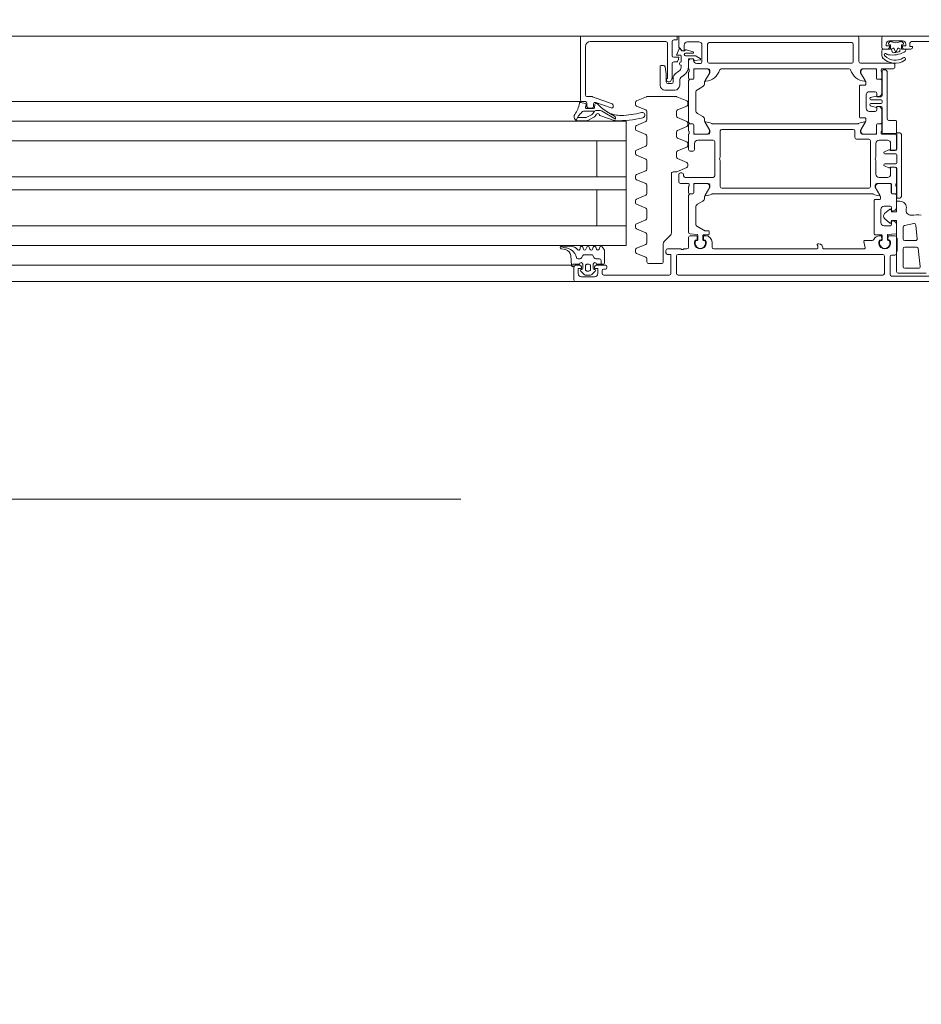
# Model space of a CAD drawing. Header units: centimetres. Extents: x -2424 to 1783, y 5 to 2907.
# Tile 41 of 94: x 365 to 392, y 990 to 1020. Entities that reach past the tile are written whole.
import ezdxf

# ---------------------------------------------------------------- set-up
doc = ezdxf.new("R2010")
doc.units = ezdxf.units.CM
doc.linetypes.add('Dash', pattern=[60, 30, -30])
doc.linetypes.add('Długa kreska', pattern=[142.875, 95.25, -47.625])
for name, color, linetype, lineweight in [('A-DETL', 90, 'Continuous', 9), ('A-DETL-GENF', 92, 'Continuous', 13), ('A-DOOR', 31, 'Continuous', 13)]:
    doc.layers.add(name, color=color, linetype=linetype, lineweight=lineweight)

msp = doc.modelspace()

# ---------------------------------------------------------------- linework, layer by layer
at = {"layer": 'A-DETL', "color": 251, "linetype": 'Długa kreska', "lineweight": 9}
msp.add_line((1235.377, 1005.826), (294.377, 1005.826), dxfattribs=at)
at = {"layer": 'A-DETL', "color": 251, "linetype": 'Dash', "lineweight": 9}
for points, knots in [([(-555.623, 1472.575), (-478.908, 1472.575), (-450.623, 1472.575), (-439.123, 1472.575), (-439.123, 1461.075), (-439.123, 1432.79), (-439.123, 1329.11), (-439.123, 1326.281), (-439.123, 1289.326), (-402.167, 1289.326), (-399.339, 1289.326), (54.377, 1289.326), (347.204, 1289.326), (391.666, 1289.326), (413.877, 1267.114), (413.877, 1211.148), (413.877, 1019.9)], [0, 0, 0, 0, 1.274059, 1.834911, 2.395763, 3.964714, 5.438832, 7.007784, 7.847024, 8.686264, 14.083246, 22.278473, 30.929004, 34.961158, 36.402966, 39.45005, 39.45005, 39.45005, 39.45005]), ([(412.842, 1006.951), (412.842, 497.964), (412.842, 435.326), (370.988, 410.917), (291.377, 409.326)], [0, 0, 0, 0, 6.781245, 8.866954, 8.866954, 8.866954, 8.866954])]:
    msp.add_open_spline(points, degree=3, knots=knots, dxfattribs=at)
at = {"layer": 'A-DETL-GENF', "color": 251, "lineweight": 9}
for p, q in [((489.377, 1019.976), (338.377, 1019.976)), ((378.227, 1017.976), (354.864, 1017.976)), ((359.377, 1017.376), (378.227, 1017.376)), ((359.377, 1016.776), (378.227, 1016.776)), ((359.377, 1015.676), (378.227, 1015.676)), ((359.377, 1015.276), (378.227, 1015.276)), ((359.377, 1014.176), (378.227, 1014.176)), ((359.377, 1013.576), (378.227, 1013.576)), ((359.377, 1012.976), (378.227, 1012.976)), ((339.277, 1012.476), (488.477, 1012.476))]:
    msp.add_line(p, q, dxfattribs=at)
at = {"layer": 'A-DOOR', "color": 251, "lineweight": 9}
for p, q in [((381.777, 1019.976), (376.427, 1019.976)), ((390.277, 1019.196), (390.277, 1019.926)), ((390.977, 1019.626), (390.977, 1019.926)), ((381.927, 1018.176), (381.927, 1019.656)), ((382.077, 1019.806), (384.387, 1019.806)), ((384.577, 1019.376), (384.577, 1019.806)), ((385.213, 1019.489), (385.01, 1019.559)), ((385.047, 1019.796), (385.387, 1019.796)), ((385.487, 1019.696), (385.487, 1019.186)), ((385.657, 1019.196), (385.657, 1019.726)), ((385.707, 1019.776), (390.057, 1019.776)), ((390.107, 1019.726), (390.107, 1019.196)), ((391.157, 1019.576), (391.027, 1019.576)), ((391.189, 1019.773), (391.213, 1019.797)), ((391.607, 1019.826), (391.207, 1019.826)), ((391.234, 1019.806), (391.264, 1019.806)), ((391.55, 1019.806), (391.58, 1019.806)), ((391.601, 1019.797), (391.625, 1019.773)), ((391.867, 1019.576), (391.657, 1019.576)), ((393.177, 1019.806), (391.887, 1019.806)), ((384.847, 1019.376), (384.847, 1019.186)), ((384.987, 1019.451), (385.207, 1019.451)), ((385.283, 1019.371), (384.987, 1019.371)), ((385.072, 1019.032), (385.072, 1019.261)), ((385.092, 1019.281), (385.219, 1019.281)), ((385.239, 1019.261), (385.239, 1019.254)), ((385.261, 1019.234), (385.427, 1019.25)), ((385.435, 1019.287), (385.309, 1019.363)), ((384.207, 1019.056), (384.207, 1018.476)), ((384.314, 1019.076), (384.227, 1019.076)), ((384.577, 1018.688), (384.577, 1019.136)), ((384.627, 1019.186), (384.719, 1019.186)), ((384.847, 1019.086), (384.847, 1019.022)), ((385.077, 1019.226), (385.077, 1018.976)), ((385.097, 1018.947), (385.097, 1018.904)), ((385.236, 1018.686), (385.236, 1018.956)), ((385.256, 1018.976), (385.677, 1018.976)), ((385.621, 1018.975), (385.287, 1018.975)), ((385.437, 1019.136), (385.327, 1019.136)), ((390.057, 1019.146), (385.707, 1019.146)), ((386.077, 1018.976), (389.977, 1018.976)), ((391.327, 1019.146), (390.327, 1019.146)), ((390.377, 1018.976), (390.798, 1018.976)), ((390.767, 1018.975), (390.432, 1018.975)), ((390.818, 1018.956), (390.818, 1018.686)), ((390.957, 1018.904), (390.957, 1018.947)), ((390.977, 1018.976), (391.327, 1018.976)), ((391.377, 1019.026), (391.377, 1019.096)), ((384.407, 1018.656), (384.407, 1018.626)), ((384.54, 1018.603), (384.571, 1018.665)), ((384.607, 1018.697), (384.607, 1018.576)), ((384.783, 1018.899), (384.671, 1018.82)), ((384.86, 1018.727), (384.944, 1018.786)), ((385.077, 1018.876), (385.077, 1018.686)), ((385.107, 1018.656), (385.206, 1018.656)), ((385.207, 1018.655), (385.127, 1018.655)), ((385.237, 1018.925), (385.237, 1018.685)), ((385.574, 1018.592), (385.708, 1018.825)), ((390.346, 1018.825), (390.48, 1018.592)), ((390.817, 1018.685), (390.817, 1018.925)), ((390.927, 1018.655), (390.847, 1018.655)), ((390.848, 1018.656), (390.947, 1018.656)), ((390.977, 1018.686), (390.977, 1018.876)), ((390.987, 1018.151), (390.987, 1018.911)), ((391.017, 1018.941), (391.087, 1018.941)), ((391.137, 1018.891), (391.137, 1017.451)), ((384.557, 1018.526), (384.447, 1018.526)), ((384.457, 1018.576), (384.495, 1018.576)), ((384.807, 1018.476), (384.807, 1018.625)), ((385.077, 1018.605), (385.077, 1017.347)), ((385.347, 1018.338), (385.517, 1018.436)), ((385.567, 1018.522), (385.567, 1018.567)), ((390.297, 1018.456), (390.297, 1017.496)), ((390.467, 1018.476), (390.317, 1018.476)), ((390.487, 1018.567), (390.487, 1018.496)), ((390.977, 1018.235), (390.977, 1018.605)), ((382.128, 1018.126), (381.977, 1018.126)), ((382.744, 1017.904), (382.145, 1018.123)), ((383.798, 1018.122), (383.488, 1017.993)), ((384.697, 1018.126), (383.817, 1018.126)), ((384.357, 1018.326), (384.657, 1018.326)), ((385.026, 1017.993), (384.716, 1018.122)), ((385.297, 1017.7), (385.297, 1018.251)), ((390.497, 1017.776), (390.497, 1018.176)), ((390.597, 1018.276), (390.777, 1018.276)), ((390.611, 1018.056), (390.611, 1018.069)), ((390.633, 1018.098), (390.801, 1018.143)), ((390.827, 1018.226), (390.827, 1018.151)), ((390.827, 1018.121), (390.957, 1018.121)), ((390.858, 1018.126), (390.903, 1018.138)), ((381.827, 1017.976), (376.427, 1017.976)), ((381.923, 1017.918), (381.784, 1017.945)), ((381.827, 1017.976), (381.927, 1017.976)), ((381.936, 1017.794), (381.947, 1017.884)), ((382.176, 1017.761), (381.965, 1017.761)), ((381.977, 1017.926), (381.977, 1017.826)), ((382.027, 1017.776), (382.127, 1017.776)), ((382.177, 1017.826), (382.177, 1017.901)), ((382.219, 1017.889), (382.206, 1017.787)), ((382.244, 1017.948), (382.71, 1017.779)), ((382.275, 1017.916), (382.248, 1017.916)), ((382.777, 1017.826), (382.777, 1017.857)), ((383.457, 1017.878), (383.457, 1017.953)), ((383.488, 1017.838), (383.776, 1017.718)), ((384.738, 1017.718), (385.026, 1017.838)), ((385.057, 1017.884), (385.057, 1017.947)), ((390.611, 1017.872), (390.611, 1017.886)), ((390.801, 1017.798), (390.633, 1017.843)), ((390.957, 1018.026), (390.641, 1018.026)), ((390.641, 1017.916), (390.957, 1017.916)), ((390.827, 1017.801), (390.827, 1017.726)), ((390.903, 1017.813), (390.858, 1017.825)), ((390.987, 1017.946), (390.987, 1017.996)), ((390.987, 1017.031), (390.987, 1017.791)), ((381.717, 1017.537), (381.643, 1017.407)), ((381.687, 1017.484), (381.911, 1017.484)), ((381.992, 1017.504), (382.111, 1017.568)), ((382.021, 1017.405), (382.188, 1017.496)), ((382.227, 1017.53), (382.267, 1017.585)), ((382.266, 1017.704), (382.364, 1017.704)), ((382.397, 1017.539), (382.81, 1017.396)), ((382.415, 1017.691), (382.844, 1017.439)), ((382.812, 1017.529), (382.574, 1017.673)), ((383.807, 1017.672), (383.807, 1017.409)), ((384.707, 1017.532), (384.707, 1017.672)), ((385.026, 1017.367), (384.738, 1017.486)), ((385.517, 1017.515), (385.347, 1017.613)), ((390.317, 1017.476), (390.467, 1017.476)), ((390.487, 1017.456), (390.487, 1017.384)), ((390.777, 1017.676), (390.597, 1017.676)), ((390.977, 1017.347), (390.977, 1017.716)), ((381.699, 1017.391), (381.963, 1017.391)), ((383.457, 1017.128), (383.457, 1017.203)), ((383.776, 1017.363), (383.488, 1017.243)), ((384.738, 1017.092), (385.026, 1017.211)), ((385.057, 1017.257), (385.057, 1017.32)), ((385.077, 1017.266), (385.077, 1017.076)), ((385.206, 1017.296), (385.107, 1017.296)), ((385.127, 1017.297), (385.207, 1017.297)), ((385.236, 1016.996), (385.236, 1017.266)), ((385.237, 1017.267), (385.237, 1017.027)), ((385.567, 1017.384), (385.567, 1017.429)), ((385.708, 1017.127), (385.574, 1017.359)), ((390.244, 1017.296), (385.809, 1017.296)), ((390.48, 1017.359), (390.346, 1017.127)), ((390.817, 1017.027), (390.817, 1017.267)), ((390.818, 1017.266), (390.818, 1016.996)), ((390.847, 1017.297), (390.927, 1017.297)), ((390.947, 1017.296), (390.848, 1017.296)), ((390.977, 1017.076), (390.977, 1017.266)), ((391.187, 1017.401), (391.397, 1017.401)), ((391.427, 1017.371), (391.427, 1017.031)), ((383.488, 1017.088), (383.776, 1016.968)), ((383.807, 1016.922), (383.807, 1016.659)), ((384.707, 1016.906), (384.707, 1017.046)), ((385.026, 1016.74), (384.738, 1016.859)), ((385.077, 1016.976), (385.077, 1016.506)), ((385.097, 1017.047), (385.097, 1017.004)), ((385.677, 1016.976), (385.256, 1016.976)), ((385.287, 1016.977), (385.621, 1016.977)), ((386.047, 1016.276), (386.047, 1017.076)), ((386.097, 1017.126), (390.107, 1017.126)), ((390.157, 1017.076), (390.157, 1016.876)), ((390.798, 1016.976), (390.377, 1016.976)), ((390.432, 1016.977), (390.767, 1016.977)), ((390.957, 1017.004), (390.957, 1017.047)), ((391.377, 1016.976), (390.977, 1016.976)), ((391.397, 1017.001), (391.017, 1017.001)), ((391.427, 1016.536), (391.427, 1016.926)), ((391.577, 1016.966), (391.577, 1015.076)), ((376.427, 1016.776), (383.177, 1016.776)), ((383.776, 1016.613), (383.488, 1016.493)), ((384.738, 1016.465), (385.026, 1016.584)), ((385.057, 1016.631), (385.057, 1016.694)), ((385.257, 1016.506), (385.257, 1016.696)), ((385.357, 1016.796), (385.827, 1016.796)), ((385.877, 1016.746), (385.877, 1015.706)), ((390.207, 1016.826), (390.577, 1016.826)), ((390.627, 1016.776), (390.627, 1015.376)), ((390.797, 1016.276), (390.797, 1016.696)), ((390.897, 1016.796), (391.147, 1016.796)), ((383.457, 1016.378), (383.457, 1016.453)), ((383.488, 1016.338), (383.776, 1016.218)), ((384.707, 1016.279), (384.707, 1016.419)), ((385.127, 1016.456), (385.207, 1016.456)), ((391.037, 1016.406), (391.037, 1016.408)), ((391.054, 1016.435), (391.196, 1016.502)), ((391.407, 1016.376), (391.067, 1016.376)), ((391.237, 1016.476), (391.387, 1016.476)), ((391.437, 1016.106), (391.437, 1016.346)), ((383.807, 1016.172), (383.807, 1015.909)), ((384.716, 1015.829), (385.026, 1015.958)), ((385.026, 1016.113), (384.738, 1016.233)), ((385.057, 1016.004), (385.057, 1016.067)), ((386.047, 1015.376), (386.047, 1016.176)), ((390.797, 1015.756), (390.797, 1016.176)), ((391.037, 1016.043), (391.037, 1016.046)), ((391.196, 1015.949), (391.054, 1016.016)), ((391.067, 1016.076), (391.407, 1016.076)), ((391.387, 1015.976), (391.237, 1015.976)), ((383.457, 1015.628), (383.457, 1015.703)), ((383.776, 1015.863), (383.488, 1015.743)), ((384.557, 1013.967), (384.557, 1015.776)), ((384.607, 1015.826), (384.697, 1015.826)), ((384.777, 1015.746), (384.777, 1015.526)), ((384.877, 1015.796), (384.827, 1015.796)), ((384.927, 1015.706), (384.927, 1015.746)), ((385.827, 1015.656), (384.977, 1015.656)), ((391.147, 1015.656), (390.897, 1015.656)), ((391.427, 1015.476), (391.427, 1015.916)), ((383.488, 1015.588), (383.776, 1015.468)), ((383.807, 1015.422), (383.807, 1015.159)), ((384.827, 1015.476), (385.077, 1015.476)), ((385.077, 1015.376), (385.077, 1015.186)), ((385.097, 1015.447), (385.097, 1015.404)), ((385.236, 1015.186), (385.236, 1015.456)), ((385.237, 1015.425), (385.237, 1015.185)), ((385.256, 1015.476), (385.677, 1015.476)), ((385.621, 1015.475), (385.287, 1015.475)), ((390.827, 1015.476), (391.248, 1015.476)), ((390.882, 1015.475), (391.217, 1015.475)), ((391.267, 1015.425), (391.267, 1015.185)), ((391.268, 1015.456), (391.268, 1015.186)), ((391.407, 1015.404), (391.407, 1015.447)), ((391.427, 1015.186), (391.427, 1015.376)), ((383.776, 1015.113), (383.488, 1014.993)), ((385.077, 1015.105), (385.077, 1013.986)), ((385.107, 1015.156), (385.206, 1015.156)), ((385.207, 1015.155), (385.127, 1015.155)), ((385.567, 1015.022), (385.567, 1015.067)), ((385.574, 1015.092), (385.708, 1015.325)), ((385.809, 1015.156), (390.694, 1015.156)), ((390.577, 1015.326), (386.097, 1015.326)), ((390.93, 1015.092), (390.796, 1015.325)), ((390.937, 1015.001), (390.937, 1015.067)), ((391.297, 1015.155), (391.377, 1015.155)), ((391.298, 1015.156), (391.397, 1015.156)), ((391.427, 1015.105), (391.427, 1014.74)), ((383.457, 1014.878), (383.457, 1014.953)), ((383.488, 1014.838), (383.776, 1014.718)), ((385.297, 1014.244), (385.297, 1014.751)), ((385.347, 1014.838), (385.517, 1014.936)), ((390.747, 1013.921), (390.747, 1014.961)), ((390.767, 1014.981), (390.917, 1014.981)), ((391.227, 1014.781), (391.047, 1014.781)), ((383.807, 1014.672), (383.807, 1014.409)), ((390.947, 1014.681), (390.947, 1014.281)), ((391.061, 1014.552), (391.213, 1014.68)), ((391.277, 1014.656), (391.277, 1014.731)), ((391.353, 1014.643), (391.308, 1014.631)), ((376.427, 1014.176), (383.177, 1014.176)), ((383.457, 1014.128), (383.457, 1014.203)), ((383.776, 1014.363), (383.488, 1014.243)), ((391.047, 1014.181), (391.227, 1014.181)), ((391.213, 1014.271), (391.061, 1014.399)), ((391.277, 1014.231), (391.277, 1014.306)), ((391.308, 1014.33), (391.353, 1014.318)), ((391.427, 1014.221), (391.427, 1013.958)), ((391.627, 1014.138), (391.627, 1013.781)), ((391.953, 1014.248), (391.666, 1014.187)), ((392.057, 1013.786), (392.013, 1014.204)), ((383.488, 1014.088), (383.776, 1013.968)), ((383.807, 1013.922), (383.807, 1013.659)), ((384.336, 1013.705), (384.528, 1013.896)), ((385.122, 1013.936), (385.339, 1013.917)), ((385.317, 1013.876), (385.127, 1013.876)), ((385.344, 1013.778), (385.337, 1013.857)), ((385.357, 1013.897), (385.357, 1013.756)), ((385.517, 1013.756), (385.517, 1013.881)), ((385.536, 1013.857), (385.529, 1013.778)), ((385.537, 1013.901), (385.687, 1013.901)), ((385.597, 1013.876), (385.556, 1013.876)), ((385.707, 1013.921), (385.707, 1014.011)), ((390.967, 1013.901), (390.767, 1013.901)), ((390.947, 1013.876), (390.911, 1013.876)), ((390.974, 1013.778), (390.967, 1013.857)), ((390.987, 1013.756), (390.987, 1013.881)), ((391.147, 1013.897), (391.147, 1013.756)), ((391.166, 1013.857), (391.159, 1013.778)), ((391.409, 1013.938), (391.165, 1013.917)), ((391.377, 1013.876), (391.186, 1013.876)), ((381.203, 1013.533), (381.176, 1013.547)), ((381.468, 1013.556), (381.2, 1013.556)), ((383.776, 1013.613), (383.488, 1013.493)), ((384.307, 1013.076), (384.307, 1013.634)), ((385.077, 1013.826), (385.077, 1013.526)), ((385.281, 1013.746), (385.314, 1013.746)), ((385.337, 1013.736), (385.301, 1013.736)), ((385.572, 1013.736), (385.537, 1013.736)), ((385.559, 1013.746), (385.593, 1013.746)), ((385.797, 1013.526), (385.797, 1013.676)), ((389.057, 1013.626), (389.022, 1013.626)), ((390.427, 1013.7), (390.464, 1013.511)), ((390.687, 1013.736), (390.457, 1013.736)), ((390.911, 1013.746), (390.944, 1013.746)), ((390.931, 1013.736), (390.967, 1013.736)), ((391.167, 1013.736), (391.202, 1013.736)), ((391.189, 1013.746), (391.223, 1013.746)), ((391.427, 1013.336), (391.427, 1013.826)), ((391.677, 1013.731), (392.007, 1013.731)), ((392.039, 1013.531), (391.677, 1013.531)), ((381.193, 1013.476), (381.319, 1013.452)), ((381.48, 1013.273), (381.507, 1012.966)), ((381.767, 1013.516), (381.767, 1013.476)), ((381.85, 1013.27), (381.809, 1013.2)), ((381.868, 1013.465), (381.845, 1013.526)), ((382.117, 1013.295), (381.893, 1013.295)), ((381.968, 1013.526), (381.945, 1013.465)), ((382.068, 1013.465), (382.045, 1013.526)), ((382.168, 1013.526), (382.145, 1013.465)), ((382.2, 1013.2), (382.16, 1013.27)), ((382.268, 1013.465), (382.245, 1013.526)), ((382.368, 1013.526), (382.345, 1013.465)), ((383.457, 1013.378), (383.457, 1013.453)), ((383.488, 1013.338), (383.776, 1013.218)), ((384.387, 1013.426), (384.387, 1013.356)), ((384.837, 1013.476), (384.437, 1013.476)), ((384.707, 1012.726), (384.707, 1013.256)), ((384.757, 1013.306), (391.007, 1013.306)), ((385.027, 1013.476), (384.937, 1013.476)), ((389.007, 1013.476), (385.847, 1013.476)), ((389.177, 1013.496), (389.177, 1013.506)), ((390.435, 1013.476), (389.197, 1013.476)), ((391.057, 1013.256), (391.057, 1012.726)), ((391.227, 1012.696), (391.227, 1013.236)), ((391.277, 1013.286), (391.377, 1013.286)), ((391.627, 1013.481), (391.627, 1012.931)), ((392.146, 1012.936), (392.089, 1013.486)), ((381.505, 1012.976), (376.427, 1012.976)), ((381.757, 1012.976), (381.627, 1012.976)), ((381.766, 1013.175), (381.701, 1013.175)), ((381.847, 1013.006), (381.847, 1012.876)), ((381.927, 1012.846), (381.927, 1012.956)), ((381.977, 1013.006), (382.037, 1013.006)), ((382.087, 1012.956), (382.087, 1012.846)), ((382.167, 1012.876), (382.167, 1013.006)), ((382.355, 1013.175), (382.244, 1013.175)), ((382.537, 1012.976), (382.257, 1012.976)), ((382.267, 1013.006), (382.477, 1013.006)), ((382.405, 1013.006), (382.405, 1013.125)), ((383.807, 1013.172), (383.807, 1013.076)), ((383.857, 1013.026), (384.257, 1013.026)), ((381.577, 1012.926), (381.577, 1012.526)), ((381.786, 1012.794), (381.89, 1012.69)), ((381.817, 1012.846), (381.807, 1012.846)), ((382.207, 1012.626), (381.807, 1012.626)), ((381.925, 1012.676), (382.089, 1012.676)), ((382.037, 1012.796), (381.977, 1012.796)), ((382.124, 1012.69), (382.228, 1012.794)), ((382.207, 1012.846), (382.197, 1012.846)), ((382.437, 1012.726), (382.437, 1012.806)), ((382.487, 1012.856), (382.537, 1012.856)), ((384.487, 1012.676), (382.487, 1012.676)), ((382.587, 1012.906), (382.587, 1012.926)), ((391.007, 1012.676), (384.757, 1012.676)), ((392.567, 1012.646), (391.277, 1012.646)), ((392.327, 1012.731), (391.477, 1012.731)), ((391.677, 1012.881), (392.097, 1012.881)), ((381.627, 1012.476), (376.427, 1012.476)), ((381.627, 1012.476), (393.427, 1012.476))]:
    msp.add_line(p, q, dxfattribs=at)
at = {"layer": 'A-DOOR', "color": 251, "lineweight": 9, "flags": 128}
for points in [[(384.627, 1019.856), (384.727, 1019.856), (384.727, 1019.976), (381.777, 1019.976), (381.777, 1018.026)], [(390.227, 1019.976), (384.777, 1019.976), (384.777, 1019.636), (384.887, 1019.526), (384.947, 1019.526), (384.947, 1019.696)], [(391.027, 1019.976), (399.677, 1019.976), (399.677, 1019.636), (399.567, 1019.526), (399.507, 1019.526), (399.507, 1019.696)], [(384.437, 1019.756), (384.437, 1018.676), (384.427, 1018.676)], [(384.789, 1019.582), (384.707, 1019.396), (384.827, 1019.396)], [(384.942, 1019.526), (384.877, 1019.526), (384.822, 1019.587)], [(391.027, 1019.576), (391.237, 1019.576), (391.237, 1019.706), (391.207, 1019.706)], [(391.107, 1019.726), (391.107, 1019.676), (391.207, 1019.676), (391.207, 1019.626)], [(391.607, 1019.706), (391.577, 1019.706), (391.577, 1019.576), (391.717, 1019.576)], [(391.607, 1019.626), (391.607, 1019.676), (391.707, 1019.676), (391.707, 1019.726)], [(391.837, 1019.756), (391.837, 1019.656), (391.917, 1019.656), (391.917, 1019.626)], [(384.737, 1019.196), (384.775, 1019.271), (384.777, 1019.326), (384.627, 1019.326)], [(385.227, 1019.236), (385.227, 1019.276), (385.127, 1019.276)], [(390.977, 1019.382), (390.977, 1019.391), (390.977, 1019.526)], [(384.397, 1018.576), (384.397, 1018.826), (384.364, 1019.033)], [(385.727, 1018.926), (385.727, 1018.856), (385.589, 1018.616)], [(390.465, 1018.616), (390.327, 1018.856), (390.327, 1018.926)], [(390.957, 1017.821), (390.827, 1017.821), (390.826, 1017.814)], [(382.166, 1017.617), (382.204, 1017.679), (381.868, 1017.679)], [(376.427, 1017.376), (383.177, 1017.376), (383.177, 1013.576), (376.427, 1013.576)], [(385.589, 1017.335), (385.727, 1017.096), (385.727, 1017.026)], [(390.327, 1017.026), (390.327, 1017.096), (390.465, 1017.335)], [(391.437, 1016.526), (391.437, 1017.016), (391.527, 1017.016)], [(382.277, 1016.776), (382.277, 1015.676), (383.177, 1015.676), (376.427, 1015.676)], [(391.247, 1016.696), (391.247, 1016.486), (391.377, 1016.486)], [(391.377, 1015.966), (391.247, 1015.966), (391.247, 1015.756)], [(391.527, 1015.026), (391.437, 1015.026), (391.437, 1015.926)], [(385.727, 1015.426), (385.727, 1015.356), (385.589, 1015.116)], [(390.915, 1015.116), (390.777, 1015.356), (390.777, 1015.426)], [(382.277, 1014.176), (382.277, 1015.276), (383.177, 1015.276), (376.427, 1015.276)], [(391.261, 1014.665), (391.277, 1014.606), (391.427, 1014.606), (391.427, 1014.931), (391.527, 1014.931)], [(385.687, 1014.031), (385.572, 1014.031), (385.347, 1014.158)], [(391.427, 1012.781), (391.427, 1013.406), (391.447, 1013.406), (391.447, 1013.806), (391.427, 1013.806), (391.427, 1014.346), (391.277, 1014.346), (391.261, 1014.286)], [(382.507, 1013.036), (382.507, 1013.435), (382.441, 1013.536)], [(389.002, 1013.606), (389.002, 1013.599), (389.027, 1013.566), (389.027, 1013.496)], [(384.437, 1013.306), (384.537, 1013.306), (384.537, 1012.726)], [(381.547, 1012.926), (381.547, 1013.006), (381.747, 1013.006)], [(381.707, 1012.726), (381.707, 1012.876), (381.807, 1012.876), (381.807, 1012.926)], [(382.207, 1012.926), (382.207, 1012.876), (382.307, 1012.876), (382.307, 1012.726)]]:
    msp.add_lwpolyline(points, dxfattribs=at)
for points in [[(391.294, 1019.491), (391.277, 1019.589), (391.317, 1019.603), (391.277, 1019.589)], [(391.354, 1019.587), (391.407, 1019.474), (391.46, 1019.587), (391.407, 1019.474)], [(391.497, 1019.603), (391.537, 1019.589), (391.531, 1019.525), (391.537, 1019.589)]]:
    msp.add_lwpolyline(points, close=True, dxfattribs=at)
at = {"layer": 'A-DOOR', "color": 251, "lineweight": 9}
for centre, radius, start, end in [((384.627, 1019.806), 0.05, 90, 180), ((390.227, 1019.926), 0.05, 0, 90), ((391.027, 1019.926), 0.05, 90, 180), ((382.077, 1019.656), 0.15, 90, 180), ((384.387, 1019.756), 0.05, 0, 90), ((384.807, 1019.574), 0.02, 41.4237, 156.1613), ((385.047, 1019.696), 0.1, 90, 180), ((384.997, 1019.521), 0.04, 71.0954, 156.1826), ((385.387, 1019.696), 0.1, 0, 90), ((385.707, 1019.726), 0.05, 90, 180), ((390.057, 1019.726), 0.05, 0, 90), ((391.027, 1019.626), 0.05, 180, 270), ((391.027, 1019.526), 0.05, 90, 180), ((391.207, 1019.726), 0.1, 90, 180), ((391.157, 1019.626), 0.05, 270, 0), ((391.217, 1019.744), 0.04, 135, 255.5225), ((391.234, 1019.776), 0.03, 90, 135), ((391.264, 1019.756), 0.05, 62.5107, 90), ((391.407, 1020.031), 0.26, 242.5107, 297.4893), ((391.327, 1019.575), 0.03, 25, 110), ((391.327, 1019.575), 0.03, 25, 110), ((391.487, 1019.575), 0.03, 70, 155), ((391.487, 1019.575), 0.03, 70, 155), ((391.55, 1019.756), 0.05, 90, 117.4893), ((391.58, 1019.776), 0.03, 45, 90), ((391.607, 1019.726), 0.1, 0, 90), ((391.597, 1019.744), 0.04, 284.4775, 45), ((391.657, 1019.626), 0.05, 180, 270), ((391.617, 1019.576), 0.1, 297.8642, 0), ((391.887, 1019.756), 0.05, 90, 180), ((391.867, 1019.626), 0.05, 270, 0), ((384.627, 1019.376), 0.05, 180, 270), ((384.757, 1019.28), 0.02, 333, 0), ((384.827, 1019.376), 0.02, 0, 90), ((384.942, 1019.546), 0.02, 270, 336.1826), ((384.987, 1019.411), 0.04, 90, 270), ((385.092, 1019.261), 0.02, 90, 180), ((385.127, 1019.226), 0.05, 90, 180), ((385.207, 1019.471), 0.02, 270, 71.0954), ((385.219, 1019.261), 0.02, 0, 90), ((385.259, 1019.254), 0.02, 180, 275.5), ((385.283, 1019.321), 0.05, 58.815, 90), ((385.425, 1019.27), 0.02, 275.5, 58.815), ((391.507, 1019.405), 0.53, 180, 181.5104), ((391.077, 1019.382), 0.1, 180, 222.3901), ((391.386, 1019.664), 0.519, 222.3901, 304.8585), ((391.082, 1019.41), 0.03, 102.6892, 206.8893), ((391.154, 1019.446), 0.11, 206.8893, 223.162), ((391.386, 1019.664), 0.429, 223.162, 304.8585), ((391.087, 1019.391), 0.05, 49.3398, 102.6892), ((391.185, 1019.504), 0.1, 229.3398, 260.8458), ((391.294, 1020.186), 0.79, 260.8458, 297.8642), ((391.324, 1019.496), 0.03, 190, 272.4282), ((391.324, 1019.496), 0.03, 190, 272.4282), ((391.294, 1020.186), 0.72, 272.4282, 278.9885), ((391.294, 1020.186), 0.72, 272.4282, 278.9885), ((391.294, 1020.186), 0.72, 278.9885, 287.4598), ((391.294, 1020.186), 0.72, 278.9885, 287.4598), ((391.501, 1019.527), 0.03, 287.4598, 355), ((391.501, 1019.527), 0.03, 287.4598, 355), ((391.657, 1019.276), 0.045, 304.8585, 124.8585), ((384.227, 1019.056), 0.02, 90, 180), ((384.314, 1019.026), 0.05, 9.0903, 90), ((384.627, 1019.136), 0.05, 90, 180), ((384.719, 1019.206), 0.02, 270, 333), ((384.697, 1019.022), 0.15, 305, 0), ((384.847, 1019.136), 0.05, 90, 270), ((384.772, 1019.032), 0.3, 305, 0), ((385.067, 1018.947), 0.03, 0, 70.5288), ((385.327, 1019.236), 0.1, 180, 270), ((385.256, 1018.956), 0.02, 90, 180), ((385.287, 1018.925), 0.05, 90, 180), ((385.437, 1019.186), 0.05, 270, 0), ((385.621, 1018.875), 0.1, 330, 90), ((385.707, 1019.196), 0.05, 180, 270), ((385.677, 1018.926), 0.05, 0, 90), ((386.077, 1018.926), 0.05, 90, 162.2516), ((389.977, 1018.926), 0.05, 17.7484, 90), ((390.057, 1019.196), 0.05, 270, 0), ((390.327, 1019.196), 0.05, 180, 270), ((390.377, 1018.926), 0.05, 90, 180), ((390.432, 1018.875), 0.1, 90, 210), ((390.767, 1018.925), 0.05, 0, 90), ((390.798, 1018.956), 0.02, 0, 90), ((390.987, 1018.947), 0.03, 109.4712, 180), ((391.327, 1019.096), 0.05, 0, 90), ((391.327, 1019.026), 0.05, 270, 0), ((384.427, 1018.656), 0.02, 90, 180), ((384.527, 1018.688), 0.05, 333, 0), ((384.757, 1018.697), 0.15, 125, 180), ((384.932, 1018.625), 0.125, 125, 180), ((385.067, 1018.904), 0.03, 289.4712, 0), ((385.107, 1018.686), 0.03, 180, 270), ((385.127, 1018.605), 0.05, 90, 180), ((385.206, 1018.686), 0.03, 270, 0), ((385.207, 1018.685), 0.03, 270, 0), ((385.553, 1019.093), 0.5, 275.6226, 342.2516), ((390.501, 1019.093), 0.5, 197.7484, 264.3774), ((390.847, 1018.685), 0.03, 180, 270), ((390.848, 1018.686), 0.03, 180, 270), ((390.927, 1018.605), 0.05, 0, 90), ((390.947, 1018.686), 0.03, 270, 0), ((390.987, 1018.904), 0.03, 180, 250.5288), ((391.017, 1018.911), 0.03, 90, 180), ((391.087, 1018.891), 0.05, 0, 90), ((384.357, 1018.476), 0.15, 180, 270), ((384.447, 1018.576), 0.05, 180, 270), ((384.457, 1018.626), 0.05, 180, 270), ((384.495, 1018.626), 0.05, 270, 333), ((384.557, 1018.576), 0.05, 270, 0), ((384.657, 1018.476), 0.15, 270, 0), ((385.467, 1018.522), 0.1, 300, 0), ((385.617, 1018.567), 0.05, 150, 180), ((385.601, 1018.609), 0.0138, 150, 275.6226), ((390.317, 1018.456), 0.02, 90, 180), ((390.453, 1018.609), 0.0138, 264.3774, 30), ((390.467, 1018.496), 0.02, 270, 0), ((390.437, 1018.567), 0.05, 0, 30), ((381.977, 1018.176), 0.05, 180, 270), ((382.128, 1018.076), 0.05, 70, 90), ((383.817, 1018.076), 0.05, 89.9999, 112.4999), ((384.697, 1018.076), 0.05, 67.4999, 89.9999), ((385.397, 1018.251), 0.1, 120, 180), ((390.597, 1018.176), 0.1, 90, 180), ((390.641, 1018.069), 0.03, 105, 180), ((390.641, 1018.056), 0.03, 180, 270), ((390.777, 1018.226), 0.05, 0, 90), ((390.806, 1018.123), 0.02, 10, 105), ((390.852, 1018.151), 0.025, 180, 285), ((390.877, 1018.235), 0.1, 285, 0), ((390.957, 1018.151), 0.03, 270, 0), ((380.817, 1018.11), 0.95, 325.949, 348.5732), ((381.777, 1017.916), 0.03, 77.6435, 168.5732), ((381.827, 1018.026), 0.05, 180, 270), ((381.917, 1017.888), 0.03, 351.882, 79.0059), ((381.927, 1017.926), 0.05, 0, 90), ((381.965, 1017.791), 0.03, 172.7923, 270), ((382.027, 1017.826), 0.05, 180, 270), ((382.127, 1017.826), 0.05, 270, 0), ((382.176, 1017.791), 0.03, 270, 352.9436), ((382.227, 1017.901), 0.05, 70, 180), ((382.248, 1017.886), 0.03, 90, 172.9436), ((382.275, 1017.886), 0.03, 40.8482, 90), ((383.168, 1018.657), 1.15, 220.8482, 242.8303), ((382.727, 1017.826), 0.05, 250, 0), ((382.727, 1017.857), 0.05, 0, 70), ((383.507, 1017.947), 0.05, 112.4999, 172.8547), ((383.507, 1017.884), 0.05, 187.1452, 247.4999), ((385.007, 1017.947), 0.05, 359.9999, 67.4999), ((385.007, 1017.884), 0.05, 292.4999, 359.9999), ((390.597, 1017.776), 0.1, 180, 270), ((390.641, 1017.886), 0.03, 90, 180), ((390.641, 1017.872), 0.03, 180, 255), ((390.806, 1017.818), 0.02, 255, 350), ((390.852, 1017.801), 0.025, 75, 180), ((390.877, 1017.716), 0.1, 0, 75), ((390.957, 1017.996), 0.03, 0, 90), ((390.957, 1017.946), 0.03, 270, 0), ((390.957, 1017.791), 0.03, 0, 90), ((381.703, 1017.511), 0.12, 145.949, 268.0077), ((381.752, 1017.517), 0.04, 134.9639, 150.3746), ((380.439, 1018.773), 1.777, 316.2734, 320.8645), ((381.868, 1017.619), 0.06, 90, 146.6979), ((381.911, 1017.654), 0.17, 269.9272, 298.5366), ((382.029, 1017.718), 0.17, 298.5366, 323.5366), ((382.13, 1017.602), 0.12, 298.6334, 323.6334), ((382.261, 1017.628), 0.0764, 85.7355, 150.0671), ((382.307, 1017.556), 0.05, 26.9556, 143.6334), ((382.423, 1017.614), 0.08, 206.9556, 250.9899), ((382.364, 1017.604), 0.1, 59.6164, 90), ((382.998, 1018.351), 0.8, 243.6139, 271.5286), ((382.774, 1017.465), 0.075, 339.9851, 58.8937), ((382.944, 1020.384), 2.994, 267.8817, 284.2277), ((382.944, 1020.384), 2.834, 271.5223, 284.2144), ((383.661, 1017.56), 0.08, 283.4704, 105.301), ((383.757, 1017.672), 0.05, 359.9999, 67.4999), ((384.757, 1017.672), 0.05, 112.4999, 179.9999), ((384.757, 1017.532), 0.05, 179.9999, 247.4999), ((385.397, 1017.7), 0.1, 180, 240), ((385.467, 1017.429), 0.1, 0, 60), ((390.317, 1017.496), 0.02, 180, 270), ((390.467, 1017.456), 0.02, 0, 90), ((390.777, 1017.726), 0.05, 270, 0), ((391.187, 1017.451), 0.05, 180, 270), ((381.963, 1017.511), 0.12, 269.9961, 298.6334), ((382.836, 1017.472), 0.08, 250.9899, 267.8894), ((383.507, 1017.197), 0.05, 112.4999, 172.8547), ((383.757, 1017.409), 0.05, 292.4999, 359.9999), ((385.007, 1017.32), 0.05, 359.9999, 67.4999), ((385.007, 1017.257), 0.05, 292.4999, 359.9999), ((385.127, 1017.347), 0.05, 180, 270), ((385.107, 1017.266), 0.03, 90, 180), ((385.206, 1017.266), 0.03, 0, 90), ((385.207, 1017.267), 0.03, 0, 90), ((385.617, 1017.384), 0.05, 180, 210), ((385.601, 1017.342), 0.0138, 84.6714, 210), ((385.555, 1016.858), 0.5, 62.5097, 84.6714), ((385.809, 1017.346), 0.05, 242.5097, 270), ((390.244, 1017.346), 0.05, 270, 297.4903), ((390.498, 1016.858), 0.5, 95.3286, 117.4903), ((390.453, 1017.342), 0.0138, 330, 95.3286), ((390.437, 1017.384), 0.05, 330, 0), ((390.847, 1017.267), 0.03, 90, 180), ((390.848, 1017.266), 0.03, 90, 180), ((390.927, 1017.347), 0.05, 270, 0), ((390.947, 1017.266), 0.03, 0, 90), ((391.397, 1017.371), 0.03, 0, 90), ((383.507, 1017.134), 0.05, 187.1452, 247.4999), ((383.757, 1016.922), 0.05, 359.9999, 67.4999), ((384.757, 1017.046), 0.05, 112.4999, 179.9999), ((384.757, 1016.906), 0.05, 179.9999, 247.4999), ((385.067, 1017.047), 0.03, 0, 70.5288), ((385.067, 1017.004), 0.03, 289.4712, 0), ((385.256, 1016.996), 0.02, 180, 270), ((385.287, 1017.027), 0.05, 180, 270), ((385.621, 1017.077), 0.1, 270, 30), ((385.677, 1017.026), 0.05, 270, 0), ((386.097, 1017.076), 0.05, 90, 180), ((390.107, 1017.076), 0.05, 0, 90), ((390.207, 1016.876), 0.05, 180, 270), ((390.377, 1017.026), 0.05, 180, 270), ((390.432, 1017.077), 0.1, 150, 270), ((390.767, 1017.027), 0.05, 270, 0), ((390.798, 1016.996), 0.02, 270, 0), ((390.987, 1017.047), 0.03, 109.4712, 180), ((390.987, 1017.004), 0.03, 180, 250.5288), ((391.017, 1017.031), 0.03, 180, 270), ((391.377, 1016.926), 0.05, 0, 90), ((391.397, 1017.031), 0.03, 270, 0), ((391.527, 1016.966), 0.05, 0, 90), ((383.757, 1016.659), 0.05, 292.4999, 359.9999), ((385.007, 1016.694), 0.05, 359.9999, 67.4999), ((385.007, 1016.631), 0.05, 292.4999, 359.9999), ((385.357, 1016.696), 0.1, 90, 180), ((385.827, 1016.746), 0.05, 0, 90), ((390.577, 1016.776), 0.05, 0, 90), ((390.897, 1016.696), 0.1, 90, 180), ((391.147, 1016.696), 0.1, 0, 90), ((391.377, 1016.536), 0.05, 270, 0), ((383.507, 1016.447), 0.05, 112.4999, 172.8547), ((383.507, 1016.384), 0.05, 187.1452, 247.4999), ((384.757, 1016.419), 0.05, 112.4999, 179.9999), ((384.757, 1016.279), 0.05, 179.9999, 247.4999), ((385.127, 1016.506), 0.05, 180, 270), ((385.207, 1016.506), 0.05, 270, 0), ((386.099, 1016.226), 0.0725, 136.3972, 223.6028), ((390.849, 1016.226), 0.0725, 136.3972, 223.6028), ((391.067, 1016.408), 0.03, 115, 180), ((391.067, 1016.406), 0.03, 180, 270), ((391.209, 1016.474), 0.03, 21.7118, 115), ((391.387, 1016.526), 0.05, 270, 0), ((391.407, 1016.346), 0.03, 0, 90), ((383.757, 1016.172), 0.05, 359.9999, 67.4999), ((385.007, 1016.067), 0.05, 359.9999, 67.4999), ((385.007, 1016.004), 0.05, 292.4999, 359.9999), ((391.067, 1016.046), 0.03, 90, 180), ((391.067, 1016.043), 0.03, 180, 245), ((391.209, 1015.977), 0.03, 245, 338.2882), ((391.377, 1015.916), 0.05, 0, 90), ((391.387, 1015.926), 0.05, 0, 90), ((391.407, 1016.106), 0.03, 270, 0), ((383.507, 1015.697), 0.05, 112.4999, 172.8547), ((383.757, 1015.909), 0.05, 292.4999, 359.9999), ((384.607, 1015.776), 0.05, 89.9999, 179.9999), ((384.697, 1015.876), 0.05, 269.9999, 292.4999), ((384.827, 1015.746), 0.05, 90, 180), ((384.877, 1015.746), 0.05, 0, 90), ((384.977, 1015.706), 0.05, 180, 270), ((385.827, 1015.706), 0.05, 270, 0), ((390.897, 1015.756), 0.1, 180, 270), ((391.147, 1015.756), 0.1, 270, 0), ((383.507, 1015.634), 0.05, 187.1452, 247.4999), ((383.757, 1015.422), 0.05, 359.9999, 67.4999), ((384.827, 1015.526), 0.05, 180, 270), ((385.067, 1015.447), 0.03, 0, 70.5288), ((385.067, 1015.404), 0.03, 289.4712, 0), ((385.256, 1015.456), 0.02, 90, 180), ((385.287, 1015.425), 0.05, 90, 180), ((385.621, 1015.375), 0.1, 330, 90), ((385.677, 1015.426), 0.05, 0, 90), ((386.097, 1015.376), 0.05, 180, 270), ((390.577, 1015.376), 0.05, 270, 0), ((390.827, 1015.426), 0.05, 90, 180), ((390.882, 1015.375), 0.1, 90, 210), ((391.217, 1015.425), 0.05, 0, 90), ((391.248, 1015.456), 0.02, 0, 90), ((391.437, 1015.447), 0.03, 109.4712, 180), ((391.437, 1015.404), 0.03, 180, 250.5288), ((383.757, 1015.159), 0.05, 292.4999, 359.9999), ((385.107, 1015.186), 0.03, 180, 270), ((385.127, 1015.105), 0.05, 90, 180), ((385.206, 1015.186), 0.03, 270, 0), ((385.207, 1015.185), 0.03, 270, 0), ((385.617, 1015.067), 0.05, 150, 180), ((385.601, 1015.109), 0.0138, 150, 275.3286), ((385.555, 1015.593), 0.5, 275.3286, 297.4903), ((385.809, 1015.106), 0.05, 90, 117.4903), ((390.694, 1015.106), 0.05, 62.5097, 90), ((390.948, 1015.593), 0.5, 242.5097, 264.6714), ((390.903, 1015.109), 0.0138, 264.6714, 30), ((390.887, 1015.067), 0.05, 0, 30), ((391.297, 1015.185), 0.03, 180, 270), ((391.298, 1015.186), 0.03, 180, 270), ((391.377, 1015.105), 0.05, 0, 90), ((391.397, 1015.186), 0.03, 270, 0), ((391.527, 1015.076), 0.05, 270, 0), ((383.507, 1014.947), 0.05, 112.4999, 172.8547), ((383.507, 1014.884), 0.05, 187.1452, 247.4999), ((385.397, 1014.751), 0.1, 120, 180), ((385.467, 1015.022), 0.1, 300, 0), ((390.767, 1014.961), 0.02, 90, 180), ((390.917, 1015.001), 0.02, 270, 0), ((391.047, 1014.681), 0.1, 90, 180), ((391.227, 1014.731), 0.05, 0, 90), ((391.327, 1014.74), 0.1, 285, 0), ((391.527, 1014.731), 0.2, 349.3496, 90), ((383.757, 1014.672), 0.05, 359.9999, 67.4999), ((391.125, 1014.476), 0.1, 130, 230), ((391.232, 1014.657), 0.03, 14.9951, 130), ((391.302, 1014.656), 0.025, 180, 285), ((391.868, 1014.653), 0.15, 164.3113, 275.3952), ((392.07, 1012.513), 2, 86.7837, 95.3952), ((383.507, 1014.197), 0.05, 112.4999, 172.8547), ((383.757, 1014.409), 0.05, 292.4999, 359.9999), ((385.397, 1014.244), 0.1, 180, 240), ((391.047, 1014.281), 0.1, 180, 270), ((391.232, 1014.294), 0.03, 230, 345.0049), ((391.227, 1014.231), 0.05, 270, 0), ((391.302, 1014.306), 0.025, 75, 180), ((391.327, 1014.221), 0.1, 0, 75), ((391.677, 1014.138), 0.05, 102, 180), ((391.963, 1014.199), 0.05, 6, 102), ((383.507, 1014.134), 0.05, 187.1452, 247.4999), ((383.757, 1013.922), 0.05, 359.9999, 67.4999), ((384.457, 1013.967), 0.1, 314.9999, 359.9999), ((385.127, 1013.986), 0.05, 180, 265), ((385.127, 1013.826), 0.05, 90, 180), ((385.317, 1013.856), 0.02, 5, 90), ((385.337, 1013.897), 0.02, 0, 85), ((385.537, 1013.881), 0.02, 90, 180), ((385.556, 1013.856), 0.02, 90, 175), ((385.572, 1014.051), 0.02, 240, 270), ((385.597, 1013.676), 0.2, 0, 90), ((385.687, 1014.011), 0.02, 0, 90), ((385.687, 1013.921), 0.02, 270, 0), ((390.911, 1013.676), 0.2, 90, 153.8961), ((390.767, 1013.921), 0.02, 180, 270), ((390.947, 1013.856), 0.02, 5, 90), ((390.967, 1013.881), 0.02, 0, 90), ((391.167, 1013.897), 0.02, 95, 180), ((391.186, 1013.856), 0.02, 90, 175), ((391.377, 1013.826), 0.05, 0, 90), ((391.407, 1013.958), 0.02, 275, 0), ((381.2, 1013.516), 0.04, 89.9191, 258.9894), ((381.326, 1013.853), 0.343, 248.9463, 264.3989), ((381.468, 1013.256), 0.3, 40.3198, 90.0013), ((381.807, 1013.516), 0.04, 14.9997, 180.0002), ((382.007, 1013.516), 0.04, 14.9996, 165.0004), ((382.207, 1013.516), 0.04, 14.9996, 165.0004), ((382.407, 1013.516), 0.04, 29.9997, 165.0005), ((383.757, 1013.659), 0.05, 292.4999, 359.9999), ((384.407, 1013.634), 0.1, 134.9999, 179.9999), ((385.437, 1013.656), 0.18, 150, 30), ((385.437, 1013.651), 0.16, 147.91, 32.09), ((385.314, 1013.776), 0.03, 270, 5), ((385.337, 1013.756), 0.02, 270, 0), ((385.537, 1013.756), 0.02, 180, 270), ((385.559, 1013.776), 0.03, 175, 270), ((389.022, 1013.606), 0.02, 90, 180), ((389.022, 1013.599), 0.02, 180, 225), ((389.057, 1013.506), 0.12, 0, 90), ((390.457, 1013.706), 0.03, 90, 191), ((390.687, 1013.786), 0.05, 270, 333.8961), ((391.067, 1013.656), 0.18, 150, 30), ((391.067, 1013.651), 0.16, 147.9154, 32.0846), ((390.944, 1013.776), 0.03, 270, 5), ((390.967, 1013.756), 0.02, 270, 0), ((391.167, 1013.756), 0.02, 180, 270), ((391.189, 1013.776), 0.03, 175, 270), ((391.677, 1013.781), 0.05, 180, 270), ((391.677, 1013.481), 0.05, 90, 180), ((392.007, 1013.781), 0.05, 270, 6), ((392.039, 1013.481), 0.05, 6, 90), ((381.28, 1013.131), 0.381, 12.6599, 88.1005), ((381.281, 1013.255), 0.2, 5.0082, 78.9975), ((381.727, 1013.476), 0.04, 220.3208, 0), ((381.893, 1013.245), 0.05, 90, 150), ((381.907, 1013.476), 0.04, 195.0002, 344.9998), ((382.107, 1013.476), 0.04, 195.0002, 344.9998), ((382.117, 1013.245), 0.05, 30, 90), ((382.307, 1013.476), 0.04, 195.0002, 344.9998), ((383.507, 1013.447), 0.05, 112.4999, 172.8547), ((383.507, 1013.384), 0.05, 187.1452, 247.4999), ((384.437, 1013.426), 0.05, 90, 180), ((384.437, 1013.356), 0.05, 180, 270), ((384.757, 1013.256), 0.05, 90, 180), ((384.887, 1013.528), 0.0725, 226.3972, 313.6028), ((385.027, 1013.526), 0.05, 270, 0), ((385.847, 1013.526), 0.05, 180, 270), ((389.007, 1013.496), 0.02, 270, 0), ((389.197, 1013.496), 0.02, 180, 270), ((390.435, 1013.506), 0.03, 270, 11), ((391.007, 1013.256), 0.05, 0, 90), ((391.277, 1013.236), 0.05, 90, 180), ((391.377, 1013.336), 0.05, 270, 0), ((381.547, 1012.966), 0.04, 180.0006, 269.9999), ((381.627, 1012.926), 0.05, 90, 180), ((381.701, 1013.225), 0.05, 192.1266, 270), ((381.797, 1013.006), 0.05, 0, 180), ((381.757, 1012.926), 0.05, 0, 90), ((381.766, 1013.225), 0.05, 270, 330), ((381.977, 1012.956), 0.05, 89.9989, 180.0011), ((382.037, 1012.956), 0.05, 359.9989, 90.0011), ((382.217, 1013.006), 0.05, 0.0006, 180.0006), ((382.244, 1013.225), 0.05, 210, 270), ((382.257, 1012.926), 0.05, 90, 180), ((382.355, 1013.125), 0.05, 0, 90), ((382.477, 1013.036), 0.03, 270, 0), ((382.537, 1012.926), 0.05, 0, 90), ((383.757, 1013.172), 0.05, 359.9999, 67.4999), ((383.857, 1013.076), 0.05, 179.9999, 269.9999), ((384.257, 1013.076), 0.05, 269.9999, 359.9999), ((391.677, 1012.931), 0.05, 180, 270), ((392.097, 1012.931), 0.05, 270, 6), ((381.807, 1012.726), 0.1, 180, 270), ((381.807, 1012.816), 0.03, 90.0055, 224.9966), ((381.817, 1012.876), 0.03, 270, 0), ((381.925, 1012.726), 0.05, 224.9798, 270), ((381.977, 1012.846), 0.05, 179.9979, 270.0021), ((382.037, 1012.846), 0.05, 269.9979, 0.0021), ((382.089, 1012.726), 0.05, 270, 315.0277), ((382.197, 1012.876), 0.03, 180, 270), ((382.207, 1012.816), 0.03, 314.9981, 90.0001), ((382.207, 1012.726), 0.1, 270, 0), ((382.487, 1012.806), 0.05, 90, 180), ((382.487, 1012.726), 0.05, 180, 270), ((382.537, 1012.906), 0.05, 270, 0), ((384.487, 1012.726), 0.05, 270, 0), ((384.757, 1012.726), 0.05, 180, 270), ((391.007, 1012.726), 0.05, 270, 0), ((391.277, 1012.696), 0.05, 180, 270), ((391.477, 1012.781), 0.05, 180, 270), ((381.627, 1012.526), 0.05, 180, 270)]:
    msp.add_arc(centre, radius, start, end, dxfattribs=at)

doc.saveas('drawing.dxf')
